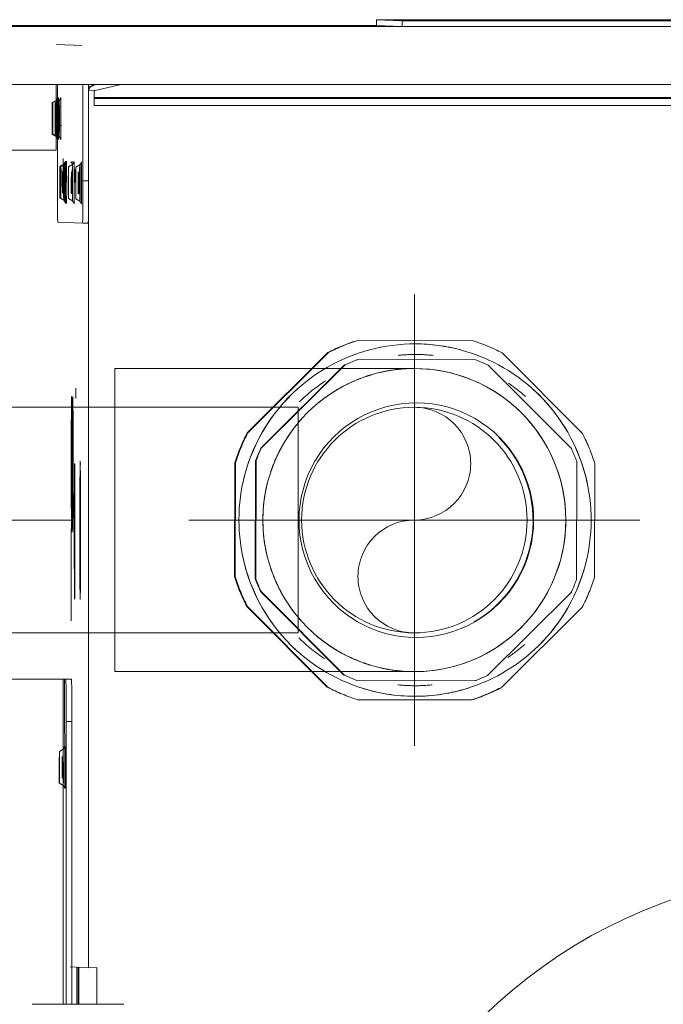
# Model space of a CAD drawing. Header units: millimetres. Extents: x 25873 to 52219, y 4748 to 39565.
# Tile 33 of 85: x 27500 to 27591, y 36942 to 37081. Entities that reach past the tile are written whole.
import ezdxf

# ---------------------------------------------------------------- set-up
doc = ezdxf.new("R2010")
doc.units = ezdxf.units.MM
doc.linetypes.add('ADSK_Осевая', pattern=[700, 500, -100, 0, -100])
doc.linetypes.add('ADSK_Скрыто', pattern=[300, 150, -150])
for name, color, linetype, lineweight in [('A-DETL-____-HDLN', 90, 'ADSK_Скрыто', 9), ('G-XREF-____-OTLN', 8, 'Continuous', 9), ('M-EQPM-____-OTLN', 50, 'Continuous', 20), ('P-PIPE-____-CNTR', 3, 'ADSK_Осевая', 20), ('P-PIPE-____-OTLN', 3, 'Continuous', 20)]:
    doc.layers.add(name, color=color, linetype=linetype, lineweight=lineweight)

# ---------------------------------------------------------------- blocks, each defined once
blk = doc.blocks.new('daa-oborudovanie-komplektkoaksialnogodymoxoda-sudliniteliami-1 - 60_100-1728930-В_Этаж 01_Отопление')
at = {"layer": 'M-EQPM-____-OTLN', "color": 94}
blk.add_line((102, -54), (114.99, -54), dxfattribs=at)
blk.add_arc((0, 0), 73, 180, 316.4121, dxfattribs=at)
blk = doc.blocks.new('City Class FR - City Class F_iam-1595380-В_Этаж 01_Отопление')
at = {"layer": 'A-DETL-____-HDLN'}
blk.add_line((157.54, -37.64), (157.54, -37.59), dxfattribs=at)
at = {"layer": 'A-DETL-____-HDLN', "flags": 128}
for points in [[(163.02, -36.51), (163, -36.51), (162.97, -36.51), (162.94, -36.51), (162.9, -36.51), (162.86, -36.51), (162.81, -36.51), (162.76, -36.5)], [(163.01, -36.35), (162.98, -36.35), (162.95, -36.35), (162.91, -36.35), (162.86, -36.35)]]:
    blk.add_lwpolyline(points, dxfattribs=at)
at = {"layer": 'A-DETL-____-HDLN'}
for centre, start_param, end_param in [((169.16, -34.48), 2.792279, 3.138605), ((169.16, -34.48), 3.150557, 3.490411), ((169.18, -34.07), 3.150557, 3.490411), ((169.18, -34.07), 2.792279, 3.138605), ((169.18, -34.15), 3.150557, 3.490411), ((169.18, -34.15), 2.792279, 3.138605), ((169.16, -34.48), 5.933871, 6.274221), ((169.16, -34.48), 0.002988, 0.348818), ((169.18, -34.15), 5.933871, 6.274221), ((169.18, -34.07), 0.002988, 0.348818), ((169.18, -34.07), 5.933871, 6.274221), ((169.18, -34.15), 0.002988, 0.348818), ((77.14, -35.28), 3.150557, 3.490411), ((77.14, -35.28), 2.792279, 3.138605), ((77.14, -35.28), 5.933871, 6.274221), ((77.14, -35.28), 0.002988, 0.348818), ((160.13, -35.16), 2.792279, 3.138605), ((160.13, -35.16), 3.150557, 3.490411), ((160.13, -35.32), 3.150557, 3.490411), ((160.13, -35.32), 2.792279, 3.138605), ((160.13, -35.32), 5.933871, 6.274221), ((160.13, -35.32), 0.002988, 0.348818), ((160.13, -35.16), 5.933871, 6.274221), ((160.13, -35.16), 0.002988, 0.348818), ((160.03, -37.44), 2.792279, 3.138605), ((160.03, -37.44), 3.150557, 3.490411), ((160.08, -36.4), 2.792279, 3.138605), ((160.08, -36.4), 3.150557, 3.490411), ((160.03, -37.44), 0.002988, 0.348818), ((160.03, -37.44), 5.933871, 6.274221), ((160.08, -36.4), 0.002988, 0.348818), ((160.08, -36.4), 5.933871, 6.274221)]:
    blk.add_ellipse(centre, major_axis=(1.55, 0), ratio=0.005175, start_param=start_param, end_param=end_param, dxfattribs=at)
at = {"layer": 'G-XREF-____-OTLN'}
for p, q in [((89.64, -35.4), (89.49, 33.34)), ((164.68, -34.23), (164.54, 33.37)), ((173.88, 27.68), (174.51, -261.41)), ((182.32, -83.3), (182.19, -23.3)), ((182.36, -23.3), (182.48, -79.68)), ((74.89, -34.88), (74.58, -35.43)), ((79.7, -35.42), (79.38, -34.87)), ((154.48, -34.48), (154.32, -38.02)), ((157.89, -34.77), (157.57, -35.32)), ((174.01, -34.41), (160.49, -34.44)), ((162.69, -35.31), (162.37, -34.76)), ((162.69, -35.46), (162.37, -34.91)), ((174.01, -34.21), (164.68, -34.23)), ((166.92, -34.09), (166.6, -34.64)), ((166.94, -33.67), (166.62, -34.22)), ((166.93, -33.75), (166.62, -34.3)), ((168.19, -34.23), (168.19, -35)), ((171.72, -34.63), (171.41, -34.08)), ((171.74, -34.21), (171.42, -33.66)), ((171.74, -34.29), (171.42, -33.74)), ((179.52, -37.84), (179.68, -34.25)), ((43.52, -35.5), (89.64, -35.4)), ((83.63, -35.82), (43.52, -35.9)), ((74.14, -35.64), (89.64, -35.6)), ((83.63, -35.82), (83.63, -36.62)), ((89.64, -35.6), (89.63, -35.77)), ((89.63, -36.57), (89.63, -35.77)), ((157.83, -36.01), (157.52, -36.56)), ((157.88, -34.92), (157.57, -35.47)), ((161.56, -35.24), (163.49, -35.23)), ((162.19, -35.23), (163.49, -35.23)), ((162.64, -36.55), (162.32, -36)), ((83.63, -36.62), (43.52, -36.7)), ((48.8, -37.42), (43.52, -37.43)), ((48.79, -37.59), (43.52, -37.6)), ((48.79, -37.69), (43.52, -37.7)), ((48.72, -39.07), (48.84, -36.49)), ((110.98, -36.5), (97.93, -36.53)), ((129.48, -37.11), (130.93, -37.11)), ((157.79, -37.04), (157.47, -37.6)), ((157.54, -37.64), (157.54, -37.59)), ((162.59, -37.58), (162.27, -37.03)), ((162.54, -37.58), (162.54, -37.63)), ((48.72, -39.07), (157.91, -38.84)), ((48.73, -40.27), (48.72, -39.07)), ((154.32, -38.02), (154.32, -38.82)), ((154.32, -38.02), (154.32, -38.82)), ((160.32, -38.04), (174.02, -38.01)), ((160.32, -38.84), (160.32, -38.04)), ((174.02, -38.81), (160.32, -38.84)), ((173.21, -38.89), (173.17, -39.76)), ((173.86, -39.6), (173.67, -38.81)), ((173.99, -38.81), (173.95, -39.58)), ((43.53, -40.28), (48.73, -40.27)), ((172.98, -39.6), (171.02, -39.61)), ((171.02, -39.61), (171.48, -247.8)), ((172.48, -247.8), (172.02, -39.61)), ((172.59, -245.27), (172.15, -39.6)), ((173.17, -39.76), (174.03, -43.44)), ((182.48, -79.68), (182.32, -83.3)), ((183.28, -79.68), (183.12, -83.3)), ((183.67, -256.68), (183.28, -79.68)), ((183.67, -256.68), (183.28, -79.68)), ((182.7, -260.3), (182.32, -83.3)), ((183.5, -260.29), (183.12, -83.3))]:
    blk.add_line(p, q, dxfattribs=at)
at = {"layer": 'G-XREF-____-OTLN', "flags": 128}
for points in [[(166.6, -34.64), (166.23, -34.89), (166.21, -34.89)], [(166.62, -34.22), (166.25, -34.47), (166.23, -34.47)], [(166.62, -34.3), (166.25, -34.55), (166.23, -34.55)], [(171.72, -34.63), (172.09, -34.87), (172.12, -34.87)], [(171.74, -34.21), (172.11, -34.46), (172.13, -34.46)], [(171.74, -34.29), (172.11, -34.54), (172.13, -34.54)], [(74.58, -35.43), (74.21, -35.68), (74.19, -35.68)], [(79.7, -35.42), (80.07, -35.66), (80.09, -35.67)], [(157.57, -35.47), (157.2, -35.72), (157.17, -35.72)], [(157.57, -35.32), (157.2, -35.56), (157.18, -35.57)], [(162.69, -35.31), (163.06, -35.55), (163.09, -35.55)], [(162.69, -35.46), (163.06, -35.71), (163.08, -35.71)], [(157.47, -37.6), (157.1, -37.84), (157.08, -37.84)], [(157.52, -36.56), (157.15, -36.81), (157.13, -36.81)], [(162.59, -37.58), (162.96, -37.83), (162.98, -37.83)], [(162.64, -36.55), (163.01, -36.79), (163.03, -36.8)], [(163.02, -36.51), (163, -36.51), (162.97, -36.51), (162.94, -36.51), (162.9, -36.51), (162.86, -36.51), (162.81, -36.51), (162.76, -36.5)], [(163.01, -36.35), (162.98, -36.35), (162.95, -36.35), (162.91, -36.35), (162.86, -36.35)]]:
    blk.add_lwpolyline(points, dxfattribs=at)
at = {"layer": 'G-XREF-____-OTLN'}
for centre, major_axis, ratio, start_param, end_param in [((77.14, -34.88), (2.24, 0), 0.005175, 0.002988, 3.138605), ((77.14, -34.88), (2.24, 0), 0.005175, 3.150557, 6.274221), ((160.48, -34.47), (6, 0.01), 0.005175, 1.570548, 3.141345), ((160.13, -34.92), (2.24, 0), 0.005175, 0.002988, 3.138605), ((160.13, -34.92), (2.24, 0), 0.005175, 3.150557, 6.274221), ((160.13, -34.76), (2.24, 0), 0.005175, 0.002988, 3.138605), ((160.13, -34.76), (2.24, 0), 0.005175, 3.150557, 6.274221), ((169.16, -34.88), (2.99, 0.01), 0.005175, 2.355947, 3.141345), ((169.16, -34.88), (2.99, 0.01), 0.005175, 3.141345, 4.712141), ((169.18, -34.47), (2.99, 0.01), 0.005175, 1.570548, 3.141345), ((169.18, -34.47), (2.99, 0.01), 0.005175, 3.141345, 4.712141), ((169.18, -34.55), (2.99, 0.01), 0.005175, 1.570548, 3.141345), ((169.18, -34.55), (2.99, 0.01), 0.005175, 3.141345, 4.712141), ((169.16, -34.63), (2.56, 0.01), 0.005175, 1.570548, 3.138605), ((169.16, -34.63), (2.56, 0.01), 0.005175, 3.141345, 4.712141), ((169.18, -34.22), (2.56, 0.01), 0.005175, 1.570548, 3.138605), ((169.18, -34.22), (2.56, 0.01), 0.005175, 3.141345, 4.712141), ((169.18, -34.3), (2.56, 0.01), 0.005175, 1.570548, 3.138605), ((169.18, -34.3), (2.56, 0.01), 0.005175, 3.141345, 4.712141), ((169.16, -34.08), (2.24, 0), 0.005175, 0.002988, 3.138605), ((169.16, -34.08), (2.24, 0), 0.005175, 3.150557, 6.274221), ((169.18, -33.75), (2.24, 0), 0.005175, 0.002988, 3.138605), ((169.18, -33.75), (2.24, 0), 0.005175, 3.150557, 6.274221), ((169.18, -33.67), (2.24, 0), 0.005175, 0.002988, 3.138605), ((169.18, -33.67), (2.24, 0), 0.005175, 3.150557, 6.274221), ((169.18, -34.7), (1.87, 0), 0.005175, 1.570548, 3.138605), ((169.18, -34.7), (1.87, 0), 0.005175, 3.141345, 4.712141), ((169.18, -34.62), (1.87, 0), 0.005175, 1.570548, 3.138605), ((169.18, -34.62), (1.87, 0), 0.005175, 3.141345, 4.712141), ((169.16, -34.48), (1.55, 0), 0.005175, 0.002988, 3.138605), ((169.16, -34.48), (1.55, 0), 0.005175, 3.150557, 6.274221), ((169.18, -34.07), (1.55, 0), 0.005175, 0.002988, 3.138605), ((169.18, -34.07), (1.55, 0), 0.005175, 3.150557, 6.274221), ((169.18, -34.15), (1.55, 0), 0.005175, 0.002988, 3.138605), ((169.18, -34.15), (1.55, 0), 0.005175, 3.150557, 6.274221), ((169.16, -34.63), (2.56, 0.01), 0.005175, 0.002988, 1.570548), ((169.16, -34.63), (2.56, 0.01), 0.005175, 4.712141, 6.282937), ((169.16, -34.88), (2.99, 0.01), 0.005175, 4.712141, 7.853734), ((169.18, -34.22), (2.56, 0.01), 0.005175, 0.002988, 1.570548), ((169.18, -34.22), (2.56, 0.01), 0.005175, 4.712141, 6.282937), ((169.18, -34.3), (2.56, 0.01), 0.005175, 0.002988, 1.570548), ((169.18, -34.3), (2.56, 0.01), 0.005175, 4.712141, 6.282937), ((169.18, -34.47), (2.99, 0.01), 0.005175, 4.712141, 7.853734), ((169.18, -34.55), (2.99, 0.01), 0.005175, 4.712141, 7.853734), ((169.18, -34.62), (1.87, 0), 0.005175, 4.712141, 6.282937), ((169.18, -34.62), (1.87, 0), 0.005175, 0.002988, 1.570548), ((169.18, -34.7), (1.87, 0), 0.005175, 0.002988, 1.570548), ((169.18, -34.7), (1.87, 0), 0.005175, 4.712141, 6.282937), ((77.14, -35.68), (2.99, 0.01), 0.005175, 3.141345, 4.712141), ((77.14, -35.43), (2.56, 0.01), 0.005175, 1.570548, 3.138605), ((77.14, -35.43), (2.56, 0.01), 0.005175, 3.141345, 4.712141), ((77.14, -35.68), (2.99, 0.01), 0.005175, 1.570548, 2.355947), ((77.14, -35.28), (1.55, 0), 0.005175, 3.150557, 6.274221), ((77.14, -35.28), (1.55, 0), 0.005175, 0.002988, 3.138605), ((77.14, -35.43), (2.56, 0.01), 0.005175, 0.002988, 1.570548), ((77.14, -35.43), (2.56, 0.01), 0.005175, 4.712141, 6.282937), ((77.14, -35.68), (2.99, 0.01), 0.005175, 4.712141, 7.853734), ((83.63, -35.79), (6, 0.01), 0.005175, 4.712141, 6.282937), ((89.64, -35.4), (0, 0.2), 0.000248, 3.932166, 4.717564), ((160.13, -35.72), (2.99, 0.01), 0.005175, 2.355947, 3.141345), ((160.13, -35.72), (2.99, 0.01), 0.005175, 3.141345, 4.712141), ((160.13, -35.56), (2.99, 0.01), 0.005175, 1.570548, 3.141345), ((160.13, -35.56), (2.99, 0.01), 0.005175, 3.141345, 4.712141), ((160.13, -35.31), (2.56, 0.01), 0.005175, 1.570548, 3.138605), ((160.13, -35.31), (2.56, 0.01), 0.005175, 3.141345, 4.712141), ((160.13, -35.47), (2.56, 0.01), 0.005175, 1.570548, 3.138605), ((160.13, -35.47), (2.56, 0.01), 0.005175, 3.141345, 4.712141), ((160.08, -36), (2.24, 0), 0.005175, 0.002988, 3.138605), ((160.08, -36), (2.24, 0), 0.005175, 3.150557, 6.274221), ((160.13, -35.16), (1.55, 0), 0.005175, 0.002988, 3.138605), ((160.13, -35.16), (1.55, 0), 0.005175, 3.150557, 6.274221), ((160.13, -35.32), (1.55, 0), 0.005175, 3.150557, 6.274221), ((160.13, -35.32), (1.55, 0), 0.005175, 0.002988, 3.138605), ((160.13, -35.31), (2.56, 0.01), 0.005175, 0.002988, 1.570548), ((160.13, -35.31), (2.56, 0.01), 0.005175, 4.712141, 6.282937), ((160.13, -35.47), (2.56, 0.01), 0.005175, 0.002988, 1.570548), ((160.13, -35.47), (2.56, 0.01), 0.005175, 4.712141, 6.282937), ((160.13, -35.56), (2.99, 0.01), 0.005175, 4.712141, 7.853734), ((160.13, -35.72), (2.99, 0.01), 0.005175, 4.712141, 7.853734), ((83.63, -36.59), (6, 0.01), 0.005175, 4.712141, 6.282937), ((110.61, -36.97), (9.62, 0.02), 0.005175, 6.282937, 9.42453), ((110.61, -36.97), (9.62, 0.02), 0.005175, 3.145864, 6.278927), ((110.58, -37.76), (9.62, 0.02), 0.005175, 6.282937, 9.110371), ((120.12, -36.69), (9.62, 0.02), 0.005175, 6.282937, 9.42453), ((120.12, -36.69), (9.62, 0.02), 0.005175, 3.145864, 6.278927), ((120.13, -36.52), (9.62, 0.02), 0.005175, 6.282937, 9.42453), ((120.13, -36.52), (9.62, 0.02), 0.005175, 3.145864, 6.278927), ((160.08, -36.8), (2.99, 0.01), 0.005175, 1.570548, 4.712141), ((160.03, -37.59), (2.56, 0.01), 0.005175, 1.570548, 3.138605), ((160.03, -37.59), (2.56, 0.01), 0.005175, 3.141345, 4.712141), ((160.08, -36.55), (2.56, 0.01), 0.005175, 1.570548, 3.138605), ((160.08, -36.55), (2.56, 0.01), 0.005175, 3.141345, 4.712141), ((160.04, -37.59), (2.5, 0.01), 0.005175, 0, 3.141345), ((160.04, -37.64), (2.5, 0.01), 0.005175, 3.141593, 6.282937), ((160.03, -37.04), (2.24, 0), 0.005175, 0.002988, 3.138605), ((160.03, -37.04), (2.24, 0), 0.005175, 3.150557, 6.274221), ((160.03, -37.44), (1.55, 0), 0.005175, 0.002988, 3.138605), ((160.03, -37.44), (1.55, 0), 0.005175, 3.150557, 6.274221), ((160.05, -37.38), (1.55, 0), 0.005175, 0, 3.141345), ((160.05, -37.38), (1.55, 0), 0.005175, 3.141593, 6.282937), ((160.08, -36.4), (1.55, 0), 0.005175, 0.002988, 3.138605), ((160.08, -36.4), (1.55, 0), 0.005175, 3.150557, 6.274221), ((160.03, -37.59), (2.56, 0.01), 0.005175, 0.002988, 1.570548), ((160.03, -37.59), (2.56, 0.01), 0.005175, 4.712141, 6.282937), ((160.08, -36.55), (2.56, 0.01), 0.005175, 0.002988, 1.570548), ((160.08, -36.55), (2.56, 0.01), 0.005175, 4.712141, 6.282937), ((160.08, -36.8), (2.99, 0.01), 0.005175, 6.282937, 7.853734), ((160.08, -36.8), (2.99, 0.01), 0.005175, 4.712141, 6.282937), ((160.08, -36.95), (1.87, 0), 0.005175, 0.002988, 1.570548), ((160.08, -36.95), (1.87, 0), 0.005175, 4.712141, 6.282937), ((160.13, -36.52), (2.99, 0.01), 0.005175, 0.019868, 0.360448), ((160.13, -36.52), (2.99, 0.01), 0.005175, 5.919186, 6.262822), ((110.58, -37.76), (9.62, 0.02), 0.005175, 3.145864, 6.278927), ((110.61, -37.77), (10, 0.02), 0.005175, 5.968778, 6.278914), ((110.61, -37.77), (10, 0.02), 0.005175, 6.282937, 6.597097), ((160.32, -38), (6, 0.01), 0.005175, 3.141593, 4.712141), ((160.32, -38.8), (6, 0.01), 0.005175, 3.141593, 4.712141), ((160.03, -37.84), (2.99, 0.01), 0.005175, 1.570548, 4.712141), ((160.03, -37.84), (2.99, 0.01), 0.005175, 0.78515, 1.570548), ((160.03, -37.84), (2.99, 0.01), 0.005175, 4.712141, 6.282937), ((172.98, -39.8), (-0.999, 0.046), 0.999987, 3.416365, 4.744272), ((172.98, -39.8), (-0.2, 0.009), 0.999987, 3.416365, 4.760269), ((182.48, -79.68), (0.8, 0.002), 0.005175, 0, 1.570548), ((182.32, -83.3), (0.8, 0.002), 0.005175, 4.712141, 6.282937)]:
    blk.add_ellipse(centre, major_axis=major_axis, ratio=ratio, start_param=start_param, end_param=end_param, dxfattribs=at)
blk = doc.blocks.new('City Class FR - City Class 25 FR-1553726-В_Этаж 01_Отопление')
blk.add_blockref('City Class FR - City Class F_iam-1595380-В_Этаж 01_Отопление', (0, 0))
blk = doc.blocks.new('ADSK_Полипропилен_Муфта с накидной гайкой - 32 x 1_-1254467-В_Этаж 01_Отопление')
at = {"layer": 'A-DETL-____-HDLN', "color": 170}
for p, q in [((27563.77, 37035.75), (27547.61, 37035.79)), ((27556.85, 37035.24), (27556.83, 37035.24)), ((27531.83, 37022.64), (27543.29, 37034.04)), ((27543.37, 37034.04), (27531.92, 37022.64)), ((27564.28, 37032.99), (27547.49, 37033.03)), ((27579.41, 37022.53), (27568.01, 37033.99)), ((27533.75, 37020.46), (27545.65, 37032.31)), ((27545.73, 37032.3), (27533.83, 37020.46)), ((27577.88, 37020.36), (27566.03, 37032.26)), ((27531.92, 37022.64), (27531.83, 37022.64)), ((27530.03, 37002.25), (27530.07, 37018.41)), ((27530.16, 37018.4), (27530.12, 37002.24)), ((27532.98, 37001.92), (27533.02, 37018.71)), ((27533.1, 37018.7), (27533.07, 37001.91)), ((27578.57, 37001.81), (27578.6, 37018.61)), ((27581.12, 37002.13), (27581.15, 37018.29)), ((27530.12, 37002.24), (27530.03, 37002.25)), ((27545.55, 36988.26), (27533.71, 37000.16)), ((27533.79, 37000.16), (27545.64, 36988.26)), ((27565.94, 36988.21), (27577.84, 37000.06)), ((27543.18, 36986.55), (27531.78, 36998.01)), ((27531.78, 36998.01), (27531.87, 36998)), ((27531.87, 36998), (27543.27, 36986.55)), ((27567.9, 36986.5), (27579.36, 36997.9)), ((27547.39, 36987.53), (27564.18, 36987.49)), ((27543.27, 36986.55), (27543.18, 36986.55)), ((27547.5, 36984.79), (27563.66, 36984.75)), ((27554.44, 36985.3), (27554.45, 36985.3))]:
    blk.add_line(p, q, dxfattribs=at)
for centre, major_axis, start_param, end_param in [((27555.55, 37010.27), (1.28, 26.72), 0.373176, 0.524193), ((27555.64, 37010.27), (1.28, 26.72), 0.352619, 0.524193), ((27555.64, 37010.27), (1.28, 26.72), 5.850406, 6.02198), ((27555.65, 37010.27), (1.2, 24.97), 0.045707, 3.1873), ((27555.65, 37010.27), (1.2, 24.97), 3.1873, 6.328893), ((27555.64, 37010.27), (1.2, 24.97), 6.067093, 6.328892), ((27555.83, 37010.26), (1.16, 24.22), 0.399272, 0.47754), ((27555.68, 37010.27), (1.12, 23.47), 0.045707, 0.151682), ((27555.68, 37010.27), (1.12, 23.47), 6.222917, 6.328893), ((27555.83, 37010.26), (1.16, 24.22), 5.897059, 5.975328), ((27555.68, 37010.27), (1.12, 23.47), 0.619368, 0.823551), ((27555.64, 37010.27), (1.2, 24.97), 0.77641, 1.409738), ((27555.68, 37010.27), (1.12, 23.47), 5.601668, 5.734654), ((27555.64, 37010.27), (1.2, 24.97), 4.969368, 5.594515), ((27555.83, 37010.26), (0.8, 16.63), 0.045707, 3.1873), ((27555.83, 37010.26), (0.8, 16.63), 3.1873, 6.328893), ((27555.55, 37010.27), (1.28, 26.72), 1.138017, 1.309591), ((27555.64, 37010.27), (1.28, 26.72), 1.138017, 1.309591), ((27555.75, 37010.26), (0.8, 16.63), 3.710899, 5.543494), ((27555.64, 37010.27), (1.28, 26.72), 5.065008, 5.236582), ((27555.75, 37010.26), (1.16, 24.22), 1.18467, 1.262939), ((27555.83, 37010.26), (1.16, 24.22), 1.18467, 1.262939), ((27555.83, 37010.26), (1.16, 24.22), 5.111661, 5.189929), ((27555.64, 37010.27), (1.2, 24.97), 1.823311, 2.449965), ((27555.64, 37010.27), (1.2, 24.97), 3.929436, 4.546781), ((27555.55, 37010.27), (1.28, 26.72), 1.923416, 2.09499), ((27555.64, 37010.27), (1.28, 26.72), 1.923416, 2.09499), ((27555.64, 37010.27), (1.28, 26.72), 4.27961, 4.451184), ((27555.75, 37010.26), (1.16, 24.22), 1.970068, 2.048337), ((27555.83, 37010.26), (1.16, 24.22), 1.970068, 2.048337), ((27555.83, 37010.26), (1.16, 24.22), 4.326263, 4.404531), ((27555.68, 37010.27), (1.12, 23.47), 2.410229, 2.612698), ((27555.68, 37010.27), (1.12, 23.47), 3.782479, 3.911793), ((27555.83, 37010.26), (1.16, 24.22), 2.755467, 2.833735), ((27555.83, 37010.26), (1.16, 24.22), 3.540865, 3.619133), ((27555.68, 37010.27), (1.12, 23.47), 3.08328, 3.1873), ((27555.68, 37010.27), (1.12, 23.47), 3.1873, 3.29132), ((27555.64, 37010.27), (1.28, 26.72), 2.708814, 2.880388), ((27555.64, 37010.27), (1.2, 24.97), 2.872427, 3.1873), ((27555.64, 37010.27), (1.2, 24.97), 3.1873, 3.50134), ((27555.55, 37010.27), (1.28, 26.72), 3.494549, 3.665786), ((27555.64, 37010.27), (1.28, 26.72), 3.494212, 3.665786)]:
    blk.add_ellipse(centre, major_axis=major_axis, ratio=0.999987, start_param=start_param, end_param=end_param, dxfattribs=at)
blk = doc.blocks.new('ADSK_Полипропилен_Отвод - Универсальный-V93-В_Этаж 01_Отопление')
at = {"layer": 'A-DETL-____-HDLN', "color": 170}
for p, q in [((27555.55, 37031.77), (27513.05, 37031.77)), ((27513.05, 37031.77), (27513.05, 37010.27)), ((27555.55, 36994.27), (27555.55, 37026.27)), ((27513.05, 37010.27), (27513.05, 36988.77)), ((27513.05, 36988.77), (27555.55, 36988.77))]:
    blk.add_line(p, q, dxfattribs=at)
at = {"layer": 'A-DETL-____-HDLN', "color": 170, "flags": 128}
for points in [[(27555.55, 37031.77), (27556.41, 37031.75), (27557.27, 37031.7), (27558.13, 37031.62), (27558.98, 37031.5), (27559.82, 37031.34), (27560.66, 37031.16), (27561.49, 37030.93), (27562.32, 37030.68), (27563.13, 37030.39), (27563.92, 37030.07), (27564.71, 37029.72), (27565.48, 37029.34), (27566.23, 37028.93), (27566.97, 37028.49), (27567.69, 37028.02), (27568.39, 37027.52), (27569.07, 37026.99), (27569.73, 37026.44), (27570.36, 37025.86), (27570.98, 37025.25), (27571.56, 37024.62), (27572.12, 37023.97), (27572.66, 37023.3), (27573.16, 37022.6), (27573.64, 37021.89), (27574.09, 37021.16), (27574.51, 37020.41), (27574.9, 37019.64), (27575.26, 37018.86), (27575.59, 37018.06), (27575.89, 37017.25), (27576.15, 37016.44), (27576.38, 37015.61), (27576.58, 37014.77), (27576.74, 37013.93), (27576.87, 37013.08), (27576.96, 37012.22), (27577.02, 37011.36), (27577.05, 37010.5), (27577.04, 37009.64), (27577, 37008.79), (27576.92, 37007.93), (27576.81, 37007.08), (27576.67, 37006.23), (27576.49, 37005.39), (27576.28, 37004.55), (27576.03, 37003.73), (27575.75, 37002.92), (27575.44, 37002.11), (27575.1, 37001.32), (27574.73, 37000.55), (27574.32, 36999.79), (27573.89, 36999.05), (27573.43, 36998.32), (27572.93, 36997.62), (27572.41, 36996.93), (27571.87, 36996.27), (27571.29, 36995.63), (27570.7, 36995.01), (27570.07, 36994.42), (27569.43, 36993.85), (27568.76, 36993.31), (27568.07, 36992.79), (27567.36, 36992.31), (27566.71, 36991.9)], [(27566.64, 36991.85), (27565.89, 36991.42), (27565.13, 36991.02), (27564.35, 36990.65), (27563.56, 36990.32), (27562.75, 36990.01), (27561.94, 36989.74), (27561.11, 36989.5), (27560.28, 36989.3), (27559.43, 36989.13), (27558.59, 36988.99), (27557.73, 36988.88), (27556.88, 36988.81), (27556.02, 36988.78)]]:
    blk.add_lwpolyline(points, dxfattribs=at)
at = {"layer": 'A-DETL-____-HDLN', "color": 170}
for radius, start, end in [(21.5, 0, 180), (16, 90, 270), (16, 270, 90), (21.5, 180, 0)]:
    blk.add_arc((27555.55, 37010.27), radius, start, end, dxfattribs=at)
for points, knots in [([(27555.55, 37031.77), (27554.35, 37031.77), (27552.69, 37031.63), (27551.05, 37031.3), (27550.61, 37031.2)], [0, 0, 0, 0, 0.125, 0.1713587, 0.1713587, 0.1713587, 0.1713587]), ([(27549.45, 37030.89), (27549.09, 37030.78), (27548.14, 37030.47), (27546.63, 37029.86), (27544.92, 37028.99), (27543.54, 37028.12), (27542.46, 37027.34), (27541.67, 37026.7), (27541.16, 37026.25), (27540.91, 37026.01)], [0.2119064, 0.2119064, 0.2119064, 0.2119064, 0.25, 0.3125, 0.375, 0.4375, 0.46875, 0.5, 0.53125, 0.53125, 0.53125, 0.53125]), ([(27539.77, 37024.88), (27539.66, 37024.76), (27539.31, 37024.37), (27538.74, 37023.69), (27538.11, 37022.85), (27537.72, 37022.28), (27537.54, 37022.01)], [0.5790668, 0.5790668, 0.5790668, 0.5790668, 0.59375, 0.625, 0.65625, 0.6828927, 0.6828927, 0.6828927, 0.6828927]), ([(27536.67, 37020.56), (27536.55, 37020.34), (27536.25, 37019.76), (27535.81, 37018.81), (27535.43, 37017.86), (27535.22, 37017.27), (27535.15, 37017.06)], [0.72926112, 0.72926112, 0.72926112, 0.72926112, 0.75, 0.78125, 0.8125, 0.82922996, 0.82922996, 0.82922996, 0.82922996]), ([(27535.15, 37003.48), (27535.22, 37003.27), (27535.43, 37002.68), (27535.81, 37001.73), (27536.25, 37000.78), (27536.55, 37000.21), (27536.67, 36999.98)], [0.17077004, 0.17077004, 0.17077004, 0.17077004, 0.1875, 0.21875, 0.25, 0.27073888, 0.27073888, 0.27073888, 0.27073888]), ([(27537.54, 36998.53), (27537.72, 36998.26), (27538.11, 36997.69), (27538.74, 36996.86), (27539.31, 36996.17), (27539.66, 36995.79), (27539.77, 36995.67)], [0.3171073, 0.3171073, 0.3171073, 0.3171073, 0.34375, 0.375, 0.40625, 0.4209332, 0.4209332, 0.4209332, 0.4209332]), ([(27540.91, 36994.53), (27541.16, 36994.3), (27541.67, 36993.84), (27542.46, 36993.2), (27543.39, 36992.53), (27544.06, 36992.1), (27544.46, 36991.85)], [0.46875, 0.46875, 0.46875, 0.46875, 0.5, 0.53125, 0.5625, 0.6075329, 0.6075329, 0.6075329, 0.6075329]), ([(27544.93, 36991.58), (27545.49, 36991.26), (27546.63, 36990.68), (27548.14, 36990.07), (27549.09, 36989.76), (27549.45, 36989.66)], [0.625, 0.625, 0.625, 0.625, 0.6875, 0.75, 0.7880936, 0.7880936, 0.7880936, 0.7880936]), ([(27550.61, 36989.35), (27551.05, 36989.24), (27552.69, 36988.91), (27554.35, 36988.77), (27555.55, 36988.77)], [0.8286413, 0.8286413, 0.8286413, 0.8286413, 0.875, 1, 1, 1, 1])]:
    blk.add_open_spline(points, degree=3, knots=knots, dxfattribs=at)
for points in [[(27534.65, 37015.32), (27534.46, 37014.52), (27534.16, 37012.86), (27534.05, 37011.14), (27534.05, 37010.27)], [(27534.05, 37010.27), (27534.05, 37009.4), (27534.16, 37007.68), (27534.46, 37006.03), (27534.65, 37005.22)]]:
    blk.add_open_spline(points, degree=3, dxfattribs=at)

msp = doc.modelspace()

# ---------------------------------------------------------------- linework, layer by layer
at = {"layer": 'A-DETL-____-HDLN', "color": 170}
for p, q in [((27539.05, 37026.27), (27506.91, 37026.27)), ((27539.05, 36994.27), (27539.05, 37026.27)), ((27506.91, 36994.27), (27539.05, 36994.27))]:
    msp.add_line(p, q, dxfattribs=at)
for centre, radius, start, end in [((27555.55, 37010.27), 16, 0, 180), ((27555.55, 37018.27), 8, 270, 90), ((27555.55, 37010.27), 16, 180, 0), ((27555.55, 37002.27), 8, 90, 270)]:
    msp.add_arc(centre, radius, start, end, dxfattribs=at)
at = {"layer": 'P-PIPE-____-CNTR', "color": 5}
for p, q in [((27555.55, 36978.27), (27555.55, 37042.27)), ((27506.86, 37010.27), (27487.99, 37010.27)), ((27523.55, 37010.27), (27587.55, 37010.27))]:
    msp.add_line(p, q, dxfattribs=at)
at = {"layer": 'P-PIPE-____-OTLN', "color": 5}
for p, q in [((27506.86, 37026.27), (27461.99, 37026.27)), ((27461.99, 36994.27), (27506.86, 36994.27))]:
    msp.add_line(p, q, dxfattribs=at)

# ---------------------------------------------------------------- block references
at = {"layer": 'A-DETL-____-HDLN', "rotation": 89.87557860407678}
msp.add_blockref('City Class FR - City Class 25 FR-1553726-В_Этаж 01_Отопление', (27470.12, 36898.14), dxfattribs=at)
at = {"layer": 'A-DETL-____-HDLN', "color": 170}
for name in ['ADSK_Полипропилен_Муфта с накидной гайкой - 32 x 1_-1254467-В_Этаж 01_Отопление', 'ADSK_Полипропилен_Отвод - Универсальный-V93-В_Этаж 01_Отопление']:
    msp.add_blockref(name, (0, 0), dxfattribs=at)
at = {"layer": 'M-EQPM-____-OTLN', "color": 94, "rotation": 180}
msp.add_blockref('daa-oborudovanie-komplektkoaksialnogodymoxoda-sudliniteliami-1 - 60_100-1728930-В_Этаж 01_Отопление', (27616.3, 36887.58), dxfattribs=at)

doc.saveas('drawing.dxf')
